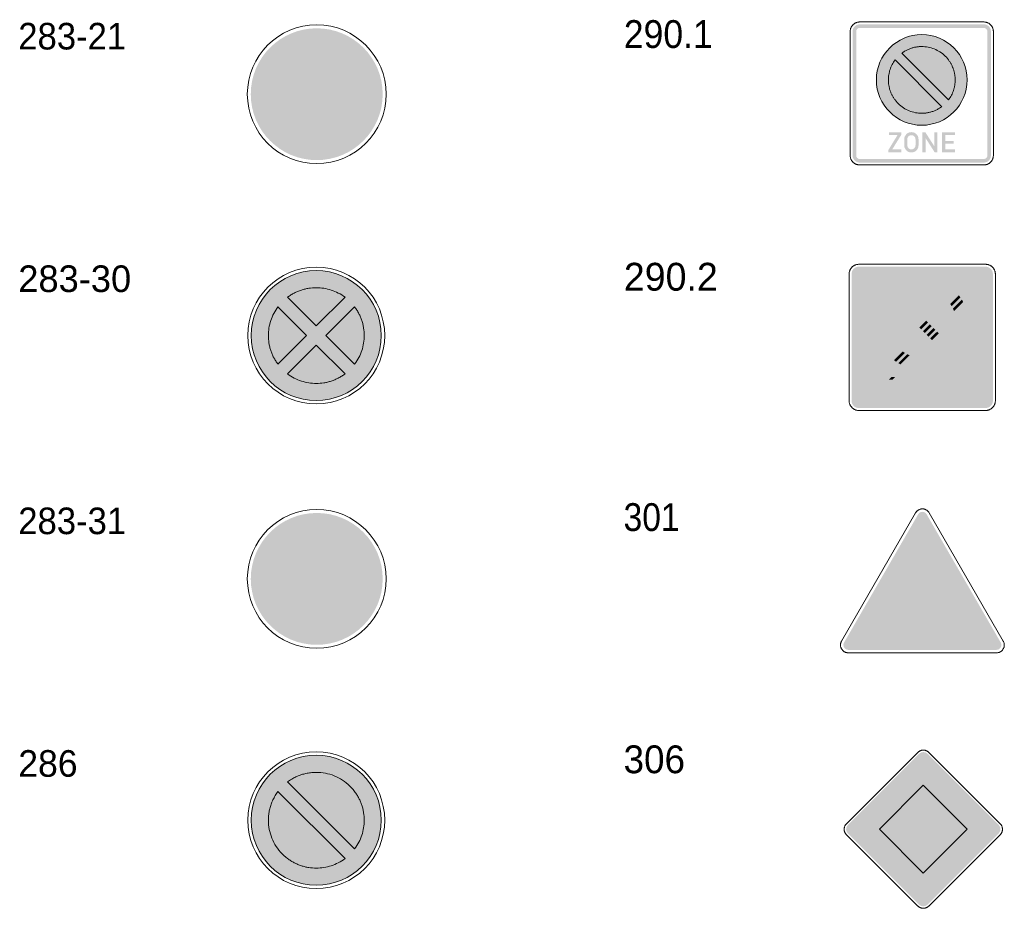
# Model space of a CAD drawing. Header units: millimetres. Extents: x 27 to 616, y -913 to 238.
# Tile 21 of 38: x 457 to 607, y -464 to -329. Entities that reach past the tile are written whole.
import ezdxf
from ezdxf.enums import TextEntityAlignment as Align

# ---------------------------------------------------------------- set-up
doc = ezdxf.new("R2010")
doc.units = ezdxf.units.MM
doc.header["$LTSCALE"] = 5
doc.linetypes.add('AUSGEZOGEN', pattern=[0])
doc.layers.add('Ebene_1', color=7, linetype='Continuous', true_color=0x000000)
doc.layers.add('Layer13', color=5, linetype='Continuous', true_color=0x0000ff)
doc.styles.add('Arial', font='arial.ttf')

msp = doc.modelspace()

# ---------------------------------------------------------------- hatches: boundary and pattern name
at = {"layer": 'Ebene_1', "linetype": 'AUSGEZOGEN', "lineweight": 18, "true_color": 0x000000}
h = msp.add_hatch(color=18, dxfattribs=at)
h.paths.add_polyline_path([(584.55, -350.63), (584.33, -350.6), (584.13, -350.54), (583.94, -350.44), (583.78, -350.31), (583.65, -350.14), (583.55, -349.96), (583.48, -349.75), (583.46, -349.53), (583.46, -330.63), (583.48, -330.41), (583.55, -330.21), (583.65, -330.02), (583.78, -329.86), (583.94, -329.73), (584.13, -329.63), (584.33, -329.57), (584.55, -329.54), (603.45, -329.54), (603.67, -329.57), (603.88, -329.63), (604.06, -329.73), (604.22, -329.86), (604.36, -330.02), (604.46, -330.21), (604.52, -330.41), (604.54, -330.63), (604.54, -349.53), (604.52, -349.75), (604.46, -349.96), (604.36, -350.14), (604.22, -350.31), (604.06, -350.44), (603.88, -350.54), (603.67, -350.6), (603.45, -350.63)], flags=0)
h.paths.add_polyline_path([(584.55, -350.08), (603.45, -350.08), (603.67, -350.04), (603.84, -349.92), (603.96, -349.75), (604, -349.53), (604, -330.63), (603.96, -330.42), (603.84, -330.25), (603.67, -330.13), (603.45, -330.09), (584.55, -330.09), (584.34, -330.13), (584.17, -330.25), (584.05, -330.42), (584.01, -330.63), (584.01, -349.53), (584.05, -349.75), (584.17, -349.92), (584.34, -350.04)], flags=0)
at = {"layer": 'Ebene_1', "linetype": 'AUSGEZOGEN', "lineweight": 18, "true_color": 0xce2729}
for points in [[(511.85, -340.2), (511.8, -341.22), (511.65, -342.22), (511.4, -343.19), (511.06, -344.11), (510.64, -344.99), (510.13, -345.82), (509.56, -346.59), (508.91, -347.3), (508.19, -347.95), (507.42, -348.53), (506.59, -349.04), (505.71, -349.46), (504.79, -349.8), (503.83, -350.04), (502.83, -350.2), (501.8, -350.25), (500.77, -350.2), (499.77, -350.04), (498.81, -349.8), (497.89, -349.46), (497.01, -349.04), (496.18, -348.53), (495.41, -347.95), (494.69, -347.3), (494.04, -346.59), (493.46, -345.82), (492.96, -344.99), (492.54, -344.11), (492.2, -343.19), (491.95, -342.22), (491.8, -341.22), (491.75, -340.2), (491.8, -339.17), (491.95, -338.17), (492.2, -337.21), (492.54, -336.28), (492.96, -335.41), (493.46, -334.58), (494.04, -333.8), (494.69, -333.09), (495.41, -332.44), (496.18, -331.86), (497.01, -331.36), (497.89, -330.94), (498.81, -330.6), (499.77, -330.35), (500.77, -330.2), (501.8, -330.15), (502.83, -330.2), (503.83, -330.35), (504.79, -330.6), (505.71, -330.94), (506.59, -331.36), (507.42, -331.86), (508.19, -332.44), (508.91, -333.09), (509.56, -333.8), (510.13, -334.58), (510.64, -335.41), (511.06, -336.28), (511.4, -337.21), (511.65, -338.17), (511.8, -339.17)], [(600.91, -338.02), (600.87, -338.73), (600.77, -339.41), (600.6, -340.07), (600.37, -340.71), (600.08, -341.31), (599.73, -341.88), (599.33, -342.41), (598.89, -342.9), (598.4, -343.35), (597.86, -343.75), (597.29, -344.09), (596.69, -344.38), (596.06, -344.61), (595.39, -344.79), (594.71, -344.89), (594, -344.93), (593.3, -344.89), (592.61, -344.79), (591.95, -344.61), (591.31, -344.38), (590.71, -344.09), (590.14, -343.75), (589.61, -343.35), (589.12, -342.9), (588.67, -342.41), (588.28, -341.88), (587.93, -341.31), (587.64, -340.71), (587.41, -340.07), (587.24, -339.41), (587.13, -338.73), (587.1, -338.02), (587.13, -337.31), (587.24, -336.63), (587.41, -335.97), (587.64, -335.33), (587.93, -334.73), (588.28, -334.16), (588.67, -333.63), (589.12, -333.14), (589.61, -332.69), (590.14, -332.29), (590.71, -331.95), (591.31, -331.66), (591.95, -331.42), (592.61, -331.25), (593.3, -331.15), (594, -331.11), (594.71, -331.15), (595.39, -331.25), (596.06, -331.42), (596.69, -331.66), (597.29, -331.95), (597.86, -332.29), (598.4, -332.69), (598.89, -333.14), (599.33, -333.63), (599.73, -334.16), (600.08, -334.73), (600.37, -335.33), (600.6, -335.97), (600.77, -336.63), (600.87, -337.31)], [(511.64, -377), (511.59, -378.01), (511.44, -379), (511.2, -379.95), (510.87, -380.86), (510.45, -381.72), (509.95, -382.54), (509.38, -383.3), (508.74, -384.01), (508.04, -384.65), (507.27, -385.22), (506.46, -385.71), (505.59, -386.13), (504.68, -386.46), (503.73, -386.71), (502.75, -386.86), (501.73, -386.91), (500.72, -386.86), (499.74, -386.71), (498.79, -386.46), (497.88, -386.13), (497.01, -385.71), (496.19, -385.22), (495.43, -384.65), (494.73, -384.01), (494.09, -383.3), (493.52, -382.54), (493.02, -381.72), (492.6, -380.86), (492.27, -379.95), (492.02, -379), (491.87, -378.01), (491.82, -377), (491.87, -375.98), (492.02, -375), (492.27, -374.05), (492.6, -373.14), (493.02, -372.27), (493.52, -371.46), (494.09, -370.69), (494.73, -369.99), (495.43, -369.35), (496.19, -368.78), (497.01, -368.28), (497.88, -367.87), (498.79, -367.53), (499.74, -367.29), (500.72, -367.14), (501.73, -367.09), (502.75, -367.14), (503.73, -367.29), (504.68, -367.53), (505.59, -367.87), (506.46, -368.28), (507.27, -368.78), (508.04, -369.35), (508.74, -369.99), (509.38, -370.69), (509.95, -371.46), (510.45, -372.27), (510.87, -373.14), (511.2, -374.05), (511.44, -375), (511.59, -375.98)], [(511.85, -414.1), (511.8, -415.13), (511.65, -416.12), (511.4, -417.09), (511.07, -418.01), (510.64, -418.89), (510.14, -419.72), (509.56, -420.49), (508.91, -421.2), (508.2, -421.85), (507.42, -422.43), (506.59, -422.94), (505.72, -423.36), (504.79, -423.7), (503.83, -423.94), (502.83, -424.1), (501.8, -424.15), (500.78, -424.1), (499.78, -423.94), (498.81, -423.7), (497.89, -423.36), (497.01, -422.94), (496.18, -422.43), (495.41, -421.85), (494.7, -421.2), (494.05, -420.49), (493.47, -419.72), (492.97, -418.89), (492.54, -418.01), (492.2, -417.09), (491.96, -416.12), (491.8, -415.13), (491.75, -414.1), (491.8, -413.07), (491.96, -412.07), (492.2, -411.11), (492.54, -410.19), (492.97, -409.31), (493.47, -408.48), (494.05, -407.7), (494.7, -406.99), (495.41, -406.34), (496.18, -405.76), (497.01, -405.26), (497.89, -404.84), (498.81, -404.5), (499.78, -404.25), (500.78, -404.1), (501.8, -404.05), (502.83, -404.1), (503.83, -404.25), (504.79, -404.5), (505.72, -404.84), (506.59, -405.26), (507.42, -405.76), (508.2, -406.34), (508.91, -406.99), (509.56, -407.7), (510.14, -408.48), (510.64, -409.31), (511.07, -410.19), (511.4, -411.11), (511.65, -412.07), (511.8, -413.07)], [(582.8, -424.92), (582.51, -424.86), (582.28, -424.7), (582.12, -424.46), (582.06, -424.18), (582.09, -423.98), (582.16, -423.81), (593.46, -404.24), (593.65, -404.02), (593.91, -403.89), (594.19, -403.87), (594.47, -403.97), (594.62, -404.09), (594.74, -404.24), (606.04, -423.81), (606.13, -424.08), (606.11, -424.37), (605.99, -424.62), (605.77, -424.82), (605.59, -424.89), (605.4, -424.92)], [(511.64, -450.9), (511.59, -451.91), (511.44, -452.9), (511.2, -453.85), (510.87, -454.76), (510.45, -455.62), (509.95, -456.44), (509.38, -457.2), (508.74, -457.91), (508.04, -458.55), (507.27, -459.12), (506.46, -459.61), (505.59, -460.03), (504.68, -460.36), (503.73, -460.61), (502.75, -460.76), (501.73, -460.81), (500.72, -460.76), (499.74, -460.61), (498.79, -460.36), (497.88, -460.03), (497.01, -459.61), (496.19, -459.12), (495.43, -458.55), (494.73, -457.91), (494.09, -457.2), (493.52, -456.44), (493.02, -455.62), (492.6, -454.76), (492.27, -453.85), (492.02, -452.9), (491.87, -451.91), (491.82, -450.9), (491.87, -449.89), (492.02, -448.9), (492.27, -447.95), (492.6, -447.04), (493.02, -446.17), (493.52, -445.36), (494.09, -444.59), (494.73, -443.89), (495.43, -443.25), (496.19, -442.68), (497.01, -442.18), (497.88, -441.77), (498.79, -441.43), (499.74, -441.19), (500.72, -441.04), (501.73, -440.99), (502.75, -441.04), (503.73, -441.19), (504.68, -441.43), (505.59, -441.77), (506.46, -442.18), (507.27, -442.68), (508.04, -443.25), (508.74, -443.89), (509.38, -444.59), (509.95, -445.36), (510.45, -446.17), (510.87, -447.04), (511.2, -447.95), (511.44, -448.9), (511.59, -449.89)]]:
    msp.add_hatch(color=242, dxfattribs=at).paths.add_polyline_path(points, flags=0)
at = {"layer": 'Ebene_1', "linetype": 'AUSGEZOGEN', "lineweight": 18, "true_color": 0xfffffe}
for points in [[(504.58, -334.91), (502.99, -333.32), (502.11, -333.32), (503.34, -334.55), (499.02, -334.55), (499.02, -335.26), (503.34, -335.26), (502.11, -336.49), (502.99, -336.49)], [(583.86, -386.66), (603.46, -367.06), (603.73, -367.06), (603.96, -367.11), (583.91, -387.16), (583.86, -386.93)], [(583.86, -386.11), (583.86, -385.56), (602.36, -367.06), (602.91, -367.06)], [(583.86, -385.01), (583.86, -367.62), (583.9, -367.4), (584.02, -367.22), (584.2, -367.1), (584.42, -367.06), (601.81, -367.06)], [(584.69, -387.49), (584.42, -387.49), (584.19, -387.44), (604.24, -367.39), (604.29, -367.62), (604.29, -367.89)], [(585.79, -387.49), (585.24, -387.49), (604.29, -368.44), (604.29, -368.99)], [(498.99, -371.78), (500.56, -370.22), (501.43, -370.22), (500.21, -371.43), (504.47, -371.43), (504.47, -372.13), (500.21, -372.13), (501.43, -373.35), (500.56, -373.35)], [(586.34, -387.49), (604.29, -369.54), (604.29, -386.93), (604.25, -387.15), (604.13, -387.33), (603.95, -387.44), (603.73, -387.49)], [(504.47, -382.21), (502.91, -383.78), (502.04, -383.78), (503.26, -382.56), (498.99, -382.56), (498.99, -381.87), (503.26, -381.87), (502.04, -380.65), (502.91, -380.65)], [(504.58, -408.81), (502.99, -407.22), (502.11, -407.22), (503.35, -408.45), (499.02, -408.45), (499.02, -409.16), (503.35, -409.16), (502.11, -410.39), (502.99, -410.39)], [(585.37, -422.69), (594.1, -407.58), (602.83, -422.69)], [(499.03, -419.39), (500.61, -420.97), (501.49, -420.97), (500.26, -419.74), (504.58, -419.74), (504.58, -419.03), (500.26, -419.03), (501.49, -417.8), (500.61, -417.8)], [(594.55, -463.46), (594.41, -463.56), (594.24, -463.59), (594.07, -463.56), (593.93, -463.46), (583.05, -452.58), (582.95, -452.44), (582.92, -452.27), (582.95, -452.1), (583.05, -451.96), (593.93, -441.08), (594.07, -440.98), (594.24, -440.95), (594.41, -440.98), (594.55, -441.08), (605.43, -451.96), (605.53, -452.1), (605.56, -452.27), (605.53, -452.44), (605.43, -452.58)]]:
    msp.add_hatch(color=7, dxfattribs=at).paths.add_polyline_path(points, flags=0)
at = {"layer": 'Ebene_1', "linetype": 'AUSGEZOGEN', "lineweight": 18, "true_color": 0x000000}
for points in [[(588.93, -349.06), (588.93, -348.68), (590.32, -346.41), (588.99, -346.41), (588.99, -346), (590.9, -346), (590.9, -346.36), (589.5, -348.62), (590.9, -348.62), (590.9, -349.06)], [(594.11, -349.06), (594.11, -346), (594.55, -346), (595.94, -348.18), (595.94, -346), (596.4, -346), (596.4, -349.06), (595.97, -349.06), (594.58, -346.88), (594.58, -349.06)], [(597.11, -349.06), (597.11, -346), (599.07, -346), (599.07, -346.44), (597.57, -346.44), (597.57, -347.31), (598.86, -347.31), (598.86, -347.72), (597.57, -347.72), (597.57, -348.62), (599.07, -348.62), (599.07, -349.06)], [(584.42, -388.05), (584.19, -388.02), (583.98, -387.96), (583.79, -387.86), (583.63, -387.72), (583.49, -387.55), (583.39, -387.37), (583.33, -387.16), (583.3, -386.93), (583.3, -367.62), (583.33, -367.39), (583.39, -367.18), (583.49, -366.99), (583.63, -366.83), (583.79, -366.69), (583.98, -366.59), (584.19, -366.52), (584.42, -366.5), (603.73, -366.5), (603.96, -366.52), (604.17, -366.59), (604.35, -366.69), (604.52, -366.83), (604.66, -366.99), (604.76, -367.18), (604.82, -367.39), (604.85, -367.62), (604.85, -386.93), (604.82, -387.16), (604.76, -387.37), (604.66, -387.55), (604.52, -387.72), (604.35, -387.86), (604.17, -387.96), (603.96, -388.02), (603.73, -388.05)], [(594.1, -419.65), (592.1, -421.65), (592.1, -417.65), (590.02, -417.65), (590.02, -416.46), (592.1, -416.46), (592.1, -414.16), (594.1, -412.16), (596.1, -414.16), (596.1, -416.46), (598.18, -416.46), (598.18, -417.65), (596.1, -417.65), (596.1, -421.65)], [(594.87, -463.77), (594.57, -463.97), (594.24, -464.03), (593.91, -463.97), (593.61, -463.77), (582.73, -452.9), (582.54, -452.6), (582.47, -452.27), (582.54, -451.93), (582.73, -451.64), (593.61, -440.76), (593.91, -440.57), (594.24, -440.5), (594.57, -440.57), (594.87, -440.76), (605.74, -451.64), (605.94, -451.93), (606, -452.27), (605.94, -452.6), (605.74, -452.9)]]:
    msp.add_hatch(color=18, dxfattribs=at).paths.add_polyline_path(points, flags=0)
h = msp.add_hatch(color=18, dxfattribs=at)
h.paths.add_polyline_path([(591.33, -347.99), (591.33, -347.07), (591.35, -346.85), (591.42, -346.64), (591.52, -346.46), (591.65, -346.3), (591.81, -346.16), (592, -346.06), (592.2, -346), (592.42, -345.98), (592.64, -346), (592.85, -346.06), (593.03, -346.16), (593.19, -346.3), (593.33, -346.46), (593.43, -346.64), (593.49, -346.85), (593.51, -347.07), (593.51, -347.99), (593.49, -348.21), (593.43, -348.42), (593.33, -348.6), (593.19, -348.76), (593.03, -348.9), (592.85, -349), (592.64, -349.06), (592.42, -349.08), (592.2, -349.06), (592, -349), (591.81, -348.9), (591.65, -348.76), (591.52, -348.6), (591.42, -348.42), (591.35, -348.21)], flags=0)
h.paths.add_polyline_path([(591.8, -347.99), (591.84, -348.24), (591.98, -348.44), (592.18, -348.57), (592.42, -348.62), (592.67, -348.57), (592.87, -348.44), (593, -348.24), (593.05, -347.99), (593.05, -347.07), (593, -346.82), (592.87, -346.62), (592.67, -346.49), (592.42, -346.44), (592.18, -346.49), (591.98, -346.62), (591.84, -346.82), (591.8, -347.07)], flags=0)
at = {"layer": 'Ebene_1', "linetype": 'AUSGEZOGEN', "lineweight": 18, "true_color": 0x9e9e9e}
for points in [[(598.88, -369.99), (597.56, -371.3), (597.19, -371), (596.79, -370.73), (596.38, -370.5), (595.94, -370.31), (595.49, -370.16), (595.03, -370.05), (594.07, -369.96), (593.24, -370.03), (592.43, -370.23), (591.67, -370.55), (590.96, -371), (594.42, -374.45), (593.36, -375.5), (589.91, -372.05), (589.46, -372.76), (589.14, -373.52), (588.94, -374.33), (588.87, -375.16), (588.96, -376.12), (589.07, -376.58), (589.22, -377.03), (589.41, -377.47), (589.64, -377.88), (589.91, -378.28), (590.22, -378.65), (588.9, -379.96), (588.47, -379.46), (588.1, -378.91), (587.77, -378.34), (587.51, -377.74), (587.29, -377.12), (587.14, -376.48), (587.05, -375.83), (587.02, -375.16), (587.05, -374.44), (587.16, -373.74), (587.33, -373.06), (587.57, -372.42), (587.87, -371.8), (588.22, -371.22), (588.63, -370.67), (589.08, -370.17), (589.59, -369.72), (590.13, -369.31), (590.71, -368.96), (591.33, -368.66), (591.98, -368.42), (592.65, -368.25), (593.35, -368.14), (594.07, -368.11), (594.74, -368.14), (595.39, -368.23), (596.03, -368.38), (596.65, -368.59), (597.25, -368.86), (597.83, -369.18), (598.37, -369.56)], [(599.42, -370.55), (598.1, -371.87), (597.84, -371.58), (599.15, -370.26), (599.42, -370.55), (589.46, -380.51), (589.17, -380.24), (590.49, -378.93), (590.78, -379.19), (589.46, -380.51)], [(599.9, -371.18), (598.55, -372.52), (598.34, -372.18), (599.66, -370.86)], [(600.31, -371.86), (598.91, -373.26), (598.75, -372.88), (600.11, -371.51)], [(600.8, -373.03), (601.05, -374.08), (601.13, -375.16), (601.1, -375.88), (600.99, -376.59), (600.81, -377.26), (600.58, -377.91), (600.28, -378.53), (599.93, -379.11), (599.52, -379.65), (599.06, -380.15), (598.56, -380.61), (598.02, -381.02), (597.44, -381.37), (596.82, -381.67), (596.17, -381.9), (595.5, -382.08), (594.8, -382.18), (594.07, -382.22), (592.99, -382.14), (591.94, -381.89), (593.5, -380.33), (594.07, -380.36), (594.91, -380.3), (595.72, -380.1), (596.48, -379.77), (597.19, -379.33), (595.85, -377.98), (596.9, -376.93), (598.24, -378.28), (598.68, -377.57), (599.01, -376.8), (599.21, -376), (599.27, -375.16), (599.24, -374.59)], [(600.66, -372.62), (599.17, -374.11), (599.06, -373.67), (600.49, -372.23)], [(593.64, -375.78), (594.69, -374.73), (594.97, -375), (593.91, -376.05)], [(594.19, -376.33), (595.24, -375.28), (595.52, -375.55), (594.47, -376.61)], [(595.02, -377.16), (594.74, -376.88), (595.79, -375.83), (596.07, -376.11)], [(595.57, -377.71), (595.29, -377.43), (596.35, -376.38), (596.62, -376.66)], [(590.09, -380.99), (589.77, -380.75), (591.1, -379.43), (591.43, -379.64)], [(590.77, -381.4), (590.42, -381.2), (591.79, -379.83), (592.17, -380)], [(591.53, -381.75), (591.14, -381.58), (592.58, -380.14), (593.02, -380.26)], [(588.89, -386.44), (588.89, -386.05), (590.31, -383.74), (590.09, -383.74), (590.51, -383.32), (590.9, -383.32), (590.9, -383.68), (589.48, -386), (590.9, -386), (590.9, -386.44)], [(589.54, -383.74), (588.99, -383.74), (589.41, -383.32), (589.96, -383.32)], [(594.19, -386.44), (594.19, -383.32), (594.63, -383.32), (596.05, -385.55), (596.05, -383.32), (596.53, -383.32), (596.53, -386.44), (596.08, -386.44), (594.66, -384.21), (594.66, -386.44), (594.19, -386.44), (597.25, -386.44), (597.25, -383.32), (599.26, -383.32), (599.26, -383.77), (597.72, -383.77), (597.72, -384.66), (599.03, -384.66), (599.03, -385.08), (597.72, -385.08), (597.72, -386), (599.26, -386), (599.26, -386.44), (597.25, -386.44)]]:
    msp.add_hatch(color=253, dxfattribs=at).paths.add_polyline_path(points, flags=0)
h = msp.add_hatch(color=253, dxfattribs=at)
h.paths.add_polyline_path([(591.34, -385.36), (591.34, -384.41), (591.37, -384.18), (591.43, -383.98), (591.53, -383.79), (591.67, -383.62), (591.84, -383.49), (592.02, -383.38), (592.23, -383.32), (592.46, -383.29), (592.68, -383.32), (592.89, -383.38), (593.08, -383.49), (593.25, -383.62), (593.38, -383.79), (593.49, -383.98), (593.55, -384.18), (593.57, -384.41), (593.57, -385.36), (593.55, -385.58), (593.49, -385.79), (593.38, -385.98), (593.25, -386.14), (593.08, -386.28), (592.89, -386.38), (592.68, -386.45), (592.46, -386.47), (592.23, -386.45), (592.02, -386.38), (591.84, -386.28), (591.67, -386.14), (591.53, -385.98), (591.43, -385.79), (591.37, -385.58)], flags=0)
h.paths.add_polyline_path([(591.82, -385.36), (591.87, -385.61), (592.01, -385.81), (592.21, -385.95), (592.46, -386), (592.71, -385.95), (592.91, -385.81), (593.05, -385.61), (593.1, -385.36), (593.1, -384.41), (593.05, -384.16), (592.91, -383.96), (592.71, -383.82), (592.46, -383.77), (592.21, -383.82), (592.01, -383.96), (591.87, -384.16), (591.82, -384.41)], flags=0)
at = {"layer": 'Ebene_1', "linetype": 'AUSGEZOGEN', "lineweight": 18, "true_color": 0xffd500}
msp.add_hatch(color=40, dxfattribs=at).paths.add_polyline_path([(594.24, -458.96), (587.55, -452.27), (594.24, -445.57), (600.93, -452.27)], flags=0)
at = {"layer": 'Layer13', "linetype": 'AUSGEZOGEN', "lineweight": 18, "true_color": 0x0000ff}
for points in [[(501.8, -338.7), (497.36, -334.26), (497.86, -333.93), (498.37, -333.63), (498.91, -333.38), (499.46, -333.17), (500.03, -333), (500.61, -332.89), (501.2, -332.81), (501.8, -332.79), (502.4, -332.81), (502.99, -332.89), (503.57, -333), (504.14, -333.17), (504.69, -333.38), (505.23, -333.63), (505.74, -333.93), (506.23, -334.26)], [(590.96, -333.94), (591.39, -333.65), (591.84, -333.41), (592.3, -333.22), (592.78, -333.08), (593.75, -332.94), (594.73, -332.98), (595.21, -333.08), (595.68, -333.21), (596.13, -333.4), (596.57, -333.63), (596.99, -333.9), (597.38, -334.21), (597.75, -334.57), (598.08, -334.97), (598.52, -335.68), (598.84, -336.43), (599.03, -337.22), (599.09, -338.02), (599.03, -338.82), (598.84, -339.6), (598.52, -340.36), (598.08, -341.07)], [(500.3, -340.2), (495.87, -344.63), (495.53, -344.14), (495.23, -343.62), (494.98, -343.09), (494.77, -342.53), (494.61, -341.97), (494.49, -341.38), (494.42, -340.79), (494.39, -340.2), (494.42, -339.6), (494.49, -339.01), (494.61, -338.43), (494.77, -337.86), (494.98, -337.31), (495.23, -336.77), (495.53, -336.25), (495.87, -335.76)], [(503.3, -340.2), (507.73, -335.76), (508.07, -336.25), (508.37, -336.77), (508.62, -337.31), (508.83, -337.86), (508.99, -338.43), (509.11, -339.01), (509.18, -339.6), (509.21, -340.2), (509.18, -340.79), (509.11, -341.38), (508.99, -341.97), (508.83, -342.53), (508.62, -343.09), (508.37, -343.62), (508.07, -344.14), (507.73, -344.63)], [(589.93, -334.97), (597.05, -342.1), (596.62, -342.39), (596.17, -342.63), (595.7, -342.82), (595.22, -342.96), (594.25, -343.1), (593.28, -343.06), (592.8, -342.96), (592.33, -342.82), (591.87, -342.64), (591.43, -342.41), (591.02, -342.14), (590.62, -341.83), (590.26, -341.47), (589.93, -341.07), (589.48, -340.36), (589.17, -339.61), (588.98, -338.82), (588.91, -338.02), (588.98, -337.22), (589.17, -336.43), (589.48, -335.68)], [(501.8, -341.69), (506.23, -346.13), (505.74, -346.47), (505.23, -346.76), (504.69, -347.02), (504.14, -347.22), (503.57, -347.39), (502.99, -347.51), (502.4, -347.58), (501.8, -347.6), (501.2, -347.58), (500.61, -347.51), (500.03, -347.39), (499.46, -347.22), (498.91, -347.02), (498.37, -346.76), (497.86, -346.47), (497.36, -346.13)], [(501.73, -375.52), (497.36, -371.15), (497.86, -370.81), (498.37, -370.51), (498.91, -370.26), (499.46, -370.06), (500.02, -369.9), (500.58, -369.79), (501.73, -369.7), (502.88, -369.79), (503.45, -369.9), (504.01, -370.06), (504.56, -370.26), (505.09, -370.51), (505.61, -370.81), (506.11, -371.15)], [(500.26, -377), (495.89, -381.37), (495.54, -380.87), (495.25, -380.36), (495, -379.82), (494.79, -379.28), (494.64, -378.72), (494.52, -378.15), (494.43, -377), (494.52, -375.85), (494.64, -375.28), (494.79, -374.72), (495, -374.17), (495.25, -373.64), (495.54, -373.12), (495.89, -372.63)], [(503.21, -377), (507.58, -372.63), (507.92, -373.12), (508.22, -373.64), (508.47, -374.17), (508.67, -374.72), (508.83, -375.28), (508.95, -375.85), (509.04, -377), (508.95, -378.15), (508.83, -378.72), (508.67, -379.28), (508.47, -379.82), (508.22, -380.36), (507.92, -380.87), (507.58, -381.37)], [(501.73, -378.47), (506.11, -382.85), (505.61, -383.19), (505.09, -383.48), (504.56, -383.73), (504.01, -383.94), (503.45, -384.1), (502.88, -384.21), (501.73, -384.3), (500.58, -384.21), (500.02, -384.1), (499.46, -383.94), (498.91, -383.73), (498.37, -383.48), (497.86, -383.19), (497.36, -382.85)], [(501.8, -412.6), (497.37, -408.17), (497.86, -407.83), (498.38, -407.53), (498.91, -407.28), (499.47, -407.07), (500.04, -406.91), (500.62, -406.79), (501.21, -406.72), (501.8, -406.69), (502.4, -406.72), (502.99, -406.79), (503.57, -406.91), (504.14, -407.07), (504.69, -407.28), (505.23, -407.53), (505.75, -407.83), (506.24, -408.17)], [(500.31, -414.1), (495.87, -418.53), (495.53, -418.04), (495.24, -417.52), (494.98, -416.99), (494.78, -416.43), (494.61, -415.87), (494.49, -415.28), (494.42, -414.69), (494.4, -414.1), (494.42, -413.5), (494.49, -412.91), (494.61, -412.33), (494.78, -411.76), (494.98, -411.21), (495.24, -410.67), (495.53, -410.15), (495.87, -409.66)], [(503.3, -414.1), (507.73, -409.66), (508.07, -410.15), (508.37, -410.67), (508.62, -411.21), (508.83, -411.76), (509, -412.33), (509.11, -412.91), (509.19, -413.5), (509.21, -414.1), (509.19, -414.69), (509.11, -415.28), (509, -415.87), (508.83, -416.43), (508.62, -416.99), (508.37, -417.52), (508.07, -418.04), (507.73, -418.53)], [(501.8, -415.59), (506.24, -420.03), (505.75, -420.37), (505.23, -420.66), (504.69, -420.92), (504.14, -421.13), (503.57, -421.29), (502.99, -421.41), (502.4, -421.48), (501.8, -421.5), (501.21, -421.48), (500.62, -421.41), (500.04, -421.29), (499.47, -421.13), (498.91, -420.92), (498.38, -420.66), (497.86, -420.37), (497.37, -420.03)], [(497.36, -445.05), (497.98, -444.63), (498.63, -444.29), (499.3, -444.01), (499.98, -443.81), (500.68, -443.67), (501.38, -443.6), (502.08, -443.6), (502.78, -443.67), (503.46, -443.8), (504.14, -444), (504.79, -444.27), (505.42, -444.59), (506.02, -444.98), (506.58, -445.44), (507.1, -445.95), (507.58, -446.53), (507.92, -447.02), (508.22, -447.54), (508.47, -448.07), (508.67, -448.62), (508.83, -449.18), (508.95, -449.75), (509.04, -450.9), (508.95, -452.05), (508.83, -452.62), (508.67, -453.18), (508.47, -453.72), (508.22, -454.26), (507.92, -454.77), (507.58, -455.27)], [(495.89, -446.53), (495.47, -447.15), (495.12, -447.79), (494.85, -448.46), (494.64, -449.15), (494.51, -449.84), (494.44, -450.54), (494.44, -451.24), (494.51, -451.94), (494.64, -452.63), (494.84, -453.3), (495.1, -453.96), (495.43, -454.59), (495.82, -455.18), (496.27, -455.75), (496.79, -456.27), (497.36, -456.75), (497.86, -457.09), (498.37, -457.38), (498.91, -457.63), (499.46, -457.84), (500.02, -458), (500.58, -458.11), (501.73, -458.2), (502.88, -458.11), (503.45, -458), (504.01, -457.84), (504.56, -457.63), (505.09, -457.38), (505.61, -457.09), (506.11, -456.75)]]:
    msp.add_hatch(color=5, dxfattribs=at).paths.add_polyline_path(points, flags=0)

# ---------------------------------------------------------------- linework, layer by layer
at = {"layer": 'Ebene_1', "color": 18, "linetype": 'AUSGEZOGEN', "lineweight": 18, "true_color": 0x000000}
for p, q in [((584.55, -329.18), (603.45, -329.18)), ((583.1, -349.54), (583.1, -330.63)), ((604.91, -330.63), (604.91, -349.54)), ((603.45, -350.99), (584.55, -350.99)), ((582.93, -386.93), (582.93, -367.62)), ((584.42, -366.13), (603.73, -366.13)), ((605.22, -367.62), (605.22, -386.93)), ((603.73, -388.42), (584.42, -388.42)), ((581.77, -423.58), (593.07, -404.02)), ((595.13, -404.02), (606.42, -423.58)), ((605.4, -425.36), (582.8, -425.36)), ((582.53, -451.43), (593.4, -440.55)), ((595.08, -440.55), (605.95, -451.43)), ((593.4, -463.98), (582.53, -453.1)), ((605.95, -453.1), (595.08, -463.98))]:
    msp.add_line(p, q, dxfattribs=at)
for points in [[(583.1, -330.63), (583.1, -330.56), (583.11, -330.49), (583.11, -330.41), (583.13, -330.34), (583.14, -330.27), (583.16, -330.2), (583.19, -330.13), (583.21, -330.07), (583.24, -330), (583.27, -329.94), (583.31, -329.88), (583.35, -329.82), (583.39, -329.76), (583.43, -329.71), (583.48, -329.66), (583.52, -329.61), (583.57, -329.56), (583.63, -329.51), (583.68, -329.47), (583.74, -329.43), (583.8, -329.39), (583.86, -329.36), (583.92, -329.32), (583.99, -329.3), (584.05, -329.27), (584.12, -329.25), (584.19, -329.23), (584.26, -329.21), (584.33, -329.2), (584.4, -329.19), (584.48, -329.18), (584.55, -329.18)], [(603.45, -329.18), (603.53, -329.18), (603.6, -329.19), (603.67, -329.2), (603.75, -329.21), (603.82, -329.23), (603.89, -329.25), (603.95, -329.27), (604.02, -329.3), (604.08, -329.32), (604.15, -329.36), (604.21, -329.39), (604.27, -329.43), (604.32, -329.47), (604.38, -329.51), (604.43, -329.56), (604.48, -329.61), (604.53, -329.66), (604.58, -329.71), (604.62, -329.76), (604.66, -329.82), (604.7, -329.88), (604.73, -329.94), (604.76, -330), (604.79, -330.07), (604.82, -330.13), (604.84, -330.2), (604.86, -330.27), (604.88, -330.34), (604.89, -330.41), (604.9, -330.49), (604.91, -330.56), (604.91, -330.63)], [(584.55, -350.99), (584.48, -350.99), (584.4, -350.98), (584.33, -350.97), (584.26, -350.96), (584.19, -350.94), (584.12, -350.92), (584.05, -350.9), (583.99, -350.88), (583.92, -350.85), (583.86, -350.81), (583.8, -350.78), (583.74, -350.74), (583.68, -350.7), (583.63, -350.66), (583.57, -350.61), (583.52, -350.56), (583.48, -350.51), (583.43, -350.46), (583.39, -350.41), (583.35, -350.35), (583.31, -350.29), (583.27, -350.23), (583.24, -350.17), (583.21, -350.1), (583.19, -350.04), (583.16, -349.97), (583.14, -349.9), (583.13, -349.83), (583.11, -349.76), (583.11, -349.68), (583.1, -349.61), (583.1, -349.54)], [(604.91, -349.54), (604.91, -349.61), (604.9, -349.68), (604.89, -349.76), (604.88, -349.83), (604.86, -349.9), (604.84, -349.97), (604.82, -350.04), (604.79, -350.1), (604.76, -350.17), (604.73, -350.23), (604.7, -350.29), (604.66, -350.35), (604.62, -350.41), (604.58, -350.46), (604.53, -350.51), (604.48, -350.56), (604.43, -350.61), (604.38, -350.66), (604.32, -350.7), (604.27, -350.74), (604.21, -350.78), (604.15, -350.81), (604.08, -350.85), (604.02, -350.88), (603.95, -350.9), (603.89, -350.92), (603.82, -350.94), (603.75, -350.96), (603.67, -350.97), (603.6, -350.98), (603.53, -350.99), (603.45, -350.99)], [(582.93, -367.62), (582.93, -367.54), (582.94, -367.47), (582.95, -367.39), (582.96, -367.32), (582.98, -367.25), (583, -367.18), (583.02, -367.11), (583.05, -367.04), (583.08, -366.97), (583.11, -366.91), (583.15, -366.85), (583.18, -366.79), (583.23, -366.73), (583.27, -366.67), (583.32, -366.62), (583.37, -366.57), (583.42, -366.52), (583.47, -366.47), (583.53, -366.43), (583.59, -366.38), (583.65, -366.35), (583.71, -366.31), (583.77, -366.28), (583.84, -366.25), (583.91, -366.22), (583.97, -366.2), (584.05, -366.18), (584.12, -366.16), (584.19, -366.15), (584.26, -366.14), (584.34, -366.13), (584.42, -366.13)], [(603.73, -366.13), (603.81, -366.13), (603.88, -366.14), (603.96, -366.15), (604.03, -366.16), (604.1, -366.18), (604.17, -366.2), (604.24, -366.22), (604.31, -366.25), (604.38, -366.28), (604.44, -366.31), (604.5, -366.35), (604.56, -366.38), (604.62, -366.43), (604.68, -366.47), (604.73, -366.52), (604.78, -366.57), (604.83, -366.62), (604.88, -366.67), (604.92, -366.73), (604.96, -366.79), (605, -366.85), (605.04, -366.91), (605.07, -366.97), (605.1, -367.04), (605.13, -367.11), (605.15, -367.18), (605.17, -367.25), (605.19, -367.32), (605.2, -367.39), (605.21, -367.47), (605.22, -367.54), (605.22, -367.62)], [(584.42, -388.42), (584.34, -388.42), (584.26, -388.41), (584.19, -388.4), (584.12, -388.39), (584.05, -388.37), (583.97, -388.35), (583.91, -388.33), (583.84, -388.3), (583.77, -388.27), (583.71, -388.24), (583.65, -388.2), (583.59, -388.16), (583.53, -388.12), (583.47, -388.08), (583.42, -388.03), (583.37, -387.98), (583.32, -387.93), (583.27, -387.88), (583.23, -387.82), (583.18, -387.76), (583.15, -387.7), (583.11, -387.64), (583.08, -387.58), (583.05, -387.51), (583.02, -387.44), (583, -387.37), (582.98, -387.3), (582.96, -387.23), (582.95, -387.16), (582.94, -387.08), (582.93, -387.01), (582.93, -386.93)], [(605.22, -386.93), (605.22, -387.01), (605.21, -387.08), (605.2, -387.16), (605.19, -387.23), (605.17, -387.3), (605.15, -387.37), (605.13, -387.44), (605.1, -387.51), (605.07, -387.58), (605.04, -387.64), (605, -387.7), (604.96, -387.76), (604.92, -387.82), (604.88, -387.88), (604.83, -387.93), (604.78, -387.98), (604.73, -388.03), (604.68, -388.08), (604.62, -388.12), (604.56, -388.16), (604.5, -388.2), (604.44, -388.24), (604.38, -388.27), (604.31, -388.3), (604.24, -388.33), (604.17, -388.35), (604.1, -388.37), (604.03, -388.39), (603.96, -388.4), (603.88, -388.41), (603.81, -388.42), (603.73, -388.42)], [(593.07, -404.02), (593.1, -403.97), (593.14, -403.92), (593.17, -403.87), (593.21, -403.82), (593.25, -403.78), (593.29, -403.74), (593.34, -403.7), (593.38, -403.67), (593.43, -403.63), (593.48, -403.6), (593.53, -403.57), (593.58, -403.55), (593.63, -403.52), (593.68, -403.5), (593.74, -403.48), (593.79, -403.47), (593.85, -403.45), (593.9, -403.44), (593.96, -403.43), (594.02, -403.43), (594.08, -403.43), (594.13, -403.43), (594.19, -403.43), (594.25, -403.43), (594.31, -403.44), (594.36, -403.45), (594.42, -403.47), (594.47, -403.48), (594.53, -403.5), (594.58, -403.53), (594.64, -403.55), (594.69, -403.58)], [(594.69, -403.58), (594.76, -403.62), (594.82, -403.67), (594.88, -403.72), (594.94, -403.77), (594.99, -403.83), (595.04, -403.89), (595.09, -403.95), (595.13, -404.02)], [(582.8, -425.36), (582.72, -425.36), (582.64, -425.35), (582.56, -425.34), (582.48, -425.32), (582.4, -425.3), (582.33, -425.27), (582.26, -425.23), (582.19, -425.2), (582.13, -425.15), (582.07, -425.11), (582.01, -425.06), (581.96, -425.01), (581.91, -424.95), (581.86, -424.89), (581.82, -424.83), (581.78, -424.77), (581.74, -424.7), (581.71, -424.63), (581.68, -424.56), (581.66, -424.49), (581.64, -424.42), (581.63, -424.35), (581.62, -424.27), (581.61, -424.19), (581.62, -424.12), (581.62, -424.04), (581.63, -423.96), (581.65, -423.89), (581.67, -423.81), (581.7, -423.73), (581.73, -423.66), (581.77, -423.58)], [(606.42, -423.58), (606.46, -423.66), (606.5, -423.73), (606.52, -423.81), (606.55, -423.89), (606.56, -423.96), (606.57, -424.04), (606.58, -424.12), (606.58, -424.19), (606.58, -424.27), (606.57, -424.34), (606.55, -424.42), (606.54, -424.49), (606.51, -424.56), (606.49, -424.63), (606.46, -424.7), (606.42, -424.77), (606.38, -424.83), (606.34, -424.89), (606.29, -424.95), (606.24, -425.01), (606.19, -425.06), (606.13, -425.11), (606.07, -425.15), (606, -425.2), (605.94, -425.23), (605.87, -425.27), (605.79, -425.3), (605.72, -425.32), (605.64, -425.34), (605.56, -425.35), (605.48, -425.36), (605.4, -425.36)], [(593.4, -440.55), (593.45, -440.51), (593.49, -440.47), (593.54, -440.44), (593.59, -440.4), (593.64, -440.37), (593.69, -440.34), (593.74, -440.32), (593.79, -440.3), (593.85, -440.27), (593.9, -440.26), (593.96, -440.24), (594.01, -440.23), (594.07, -440.22), (594.13, -440.21), (594.18, -440.21), (594.24, -440.21), (594.3, -440.21), (594.35, -440.21), (594.41, -440.22), (594.47, -440.23), (594.52, -440.24), (594.58, -440.26), (594.63, -440.27), (594.68, -440.3), (594.74, -440.32), (594.79, -440.34), (594.84, -440.37), (594.89, -440.4), (594.94, -440.44), (594.99, -440.47), (595.03, -440.51), (595.08, -440.55)], [(582.53, -453.1), (582.48, -453.06), (582.44, -453.02), (582.41, -452.97), (582.37, -452.92), (582.34, -452.87), (582.31, -452.82), (582.29, -452.77), (582.27, -452.71), (582.25, -452.66), (582.23, -452.61), (582.21, -452.55), (582.2, -452.49), (582.19, -452.44), (582.18, -452.38), (582.18, -452.33), (582.18, -452.27), (582.18, -452.21), (582.18, -452.16), (582.19, -452.1), (582.2, -452.04), (582.21, -451.99), (582.23, -451.93), (582.25, -451.88), (582.27, -451.82), (582.29, -451.77), (582.31, -451.72), (582.34, -451.67), (582.37, -451.62), (582.41, -451.57), (582.44, -451.52), (582.48, -451.48), (582.53, -451.43)], [(605.95, -451.43), (606, -451.48), (606.03, -451.52), (606.07, -451.57), (606.1, -451.62), (606.14, -451.67), (606.16, -451.72), (606.19, -451.77), (606.21, -451.82), (606.23, -451.88), (606.25, -451.93), (606.27, -451.99), (606.28, -452.04), (606.29, -452.1), (606.29, -452.16), (606.3, -452.21), (606.3, -452.27), (606.3, -452.33), (606.29, -452.38), (606.29, -452.44), (606.28, -452.49), (606.27, -452.55), (606.25, -452.61), (606.23, -452.66), (606.21, -452.71), (606.19, -452.77), (606.16, -452.82), (606.14, -452.87), (606.1, -452.92), (606.07, -452.97), (606.03, -453.02), (606, -453.06), (605.95, -453.1)], [(595.08, -463.98), (595.03, -464.02), (594.99, -464.06), (594.94, -464.1), (594.89, -464.13), (594.84, -464.17), (594.79, -464.19), (594.74, -464.22), (594.68, -464.24), (594.63, -464.26), (594.58, -464.28), (594.52, -464.3), (594.47, -464.31), (594.41, -464.32), (594.35, -464.32), (594.3, -464.33), (594.24, -464.33), (594.18, -464.33), (594.13, -464.32), (594.07, -464.32), (594.01, -464.31), (593.96, -464.3), (593.9, -464.28), (593.85, -464.26), (593.79, -464.24), (593.74, -464.22), (593.69, -464.19), (593.64, -464.17), (593.59, -464.13), (593.54, -464.1), (593.49, -464.06), (593.45, -464.02), (593.4, -463.98)]]:
    msp.add_lwpolyline(points, dxfattribs=at)
msp.add_lwpolyline([(594.24, -458.96), (587.55, -452.27), (594.24, -445.57), (600.93, -452.27)], close=True, dxfattribs=at)
for centre, radius in [((501.8, -340.2), 10.58), ((501.8, -340.2), 10.58), ((501.73, -377), 10.43), ((501.8, -414.1), 10.58), ((501.8, -414.1), 10.58), ((501.73, -450.9), 10.43)]:
    msp.add_circle(centre, radius, dxfattribs=at)
at = {"layer": 'Ebene_1', "color": 242, "linetype": 'AUSGEZOGEN', "lineweight": 18, "true_color": 0xce2729}
for centre, radius in [((594, -338.02), 6.91), ((501.73, -377), 9.91), ((501.73, -450.9), 9.91)]:
    msp.add_circle(centre, radius, dxfattribs=at)
at = {"layer": 'Layer13', "color": 5, "linetype": 'AUSGEZOGEN', "lineweight": 18, "true_color": 0x0000ff}
for p, q in [((598.08, -341.07), (590.96, -333.94)), ((589.93, -334.97), (597.05, -342.1)), ((501.73, -375.52), (497.36, -371.15)), ((506.11, -371.15), (501.73, -375.52)), ((495.89, -372.63), (500.26, -377)), ((503.21, -377), (507.58, -372.63)), ((500.26, -377), (495.89, -381.37)), ((507.58, -381.37), (503.21, -377)), ((497.36, -382.85), (501.73, -378.47)), ((501.73, -378.47), (506.11, -382.85)), ((507.58, -455.27), (497.36, -445.05)), ((506.11, -456.75), (495.89, -446.53))]:
    msp.add_line(p, q, dxfattribs=at)
for points in [[(590.96, -333.94), (591.06, -333.87), (591.17, -333.79), (591.28, -333.72), (591.39, -333.65), (591.5, -333.59), (591.61, -333.53), (591.72, -333.47), (591.84, -333.41), (591.95, -333.36), (592.07, -333.31), (592.19, -333.26), (592.3, -333.22), (592.42, -333.18), (592.54, -333.14), (592.66, -333.11), (592.78, -333.08), (592.9, -333.05), (593.02, -333.03), (593.14, -333), (593.27, -332.98), (593.39, -332.97), (593.51, -332.95), (593.63, -332.94), (593.75, -332.94), (594, -332.93), (594.24, -332.94), (594.49, -332.95), (594.73, -332.98), (594.97, -333.02), (595.21, -333.08), (595.45, -333.14), (595.68, -333.21), (595.91, -333.3), (596.13, -333.4), (596.36, -333.51), (596.57, -333.63), (596.78, -333.76), (596.99, -333.9), (597.19, -334.05), (597.38, -334.21), (597.57, -334.39), (597.75, -334.57), (597.92, -334.77), (598.08, -334.97)], [(589.93, -341.07), (589.86, -340.98), (589.8, -340.9), (589.75, -340.81), (589.69, -340.72), (589.64, -340.63), (589.58, -340.54), (589.53, -340.45), (589.48, -340.36), (589.44, -340.27), (589.39, -340.18), (589.35, -340.08), (589.31, -339.99), (589.27, -339.89), (589.23, -339.8), (589.2, -339.7), (589.17, -339.61), (589.14, -339.51), (589.11, -339.41), (589.08, -339.31), (589.06, -339.22), (589.03, -339.12), (589.01, -339.02), (588.98, -338.82), (588.95, -338.62), (588.93, -338.42), (588.92, -338.22), (588.91, -338.02), (588.92, -337.82), (588.93, -337.62), (588.95, -337.42), (588.98, -337.22), (589.01, -337.02), (589.03, -336.92), (589.06, -336.82), (589.11, -336.63), (589.17, -336.43), (589.23, -336.24), (589.31, -336.05), (589.39, -335.86), (589.48, -335.68), (589.58, -335.5), (589.69, -335.32), (589.8, -335.14), (589.93, -334.97)], [(598.08, -334.97), (598.14, -335.06), (598.2, -335.14), (598.26, -335.23), (598.32, -335.32), (598.37, -335.41), (598.42, -335.5), (598.47, -335.59), (598.52, -335.68), (598.57, -335.77), (598.61, -335.86), (598.66, -335.96), (598.7, -336.05), (598.73, -336.14), (598.77, -336.24), (598.81, -336.34), (598.84, -336.43), (598.87, -336.53), (598.9, -336.63), (598.92, -336.72), (598.95, -336.82), (598.97, -336.92), (598.99, -337.02), (599.03, -337.22), (599.06, -337.42), (599.08, -337.62), (599.09, -337.82), (599.09, -338.02), (599.09, -338.22), (599.08, -338.42), (599.06, -338.62), (599.03, -338.82), (598.99, -339.02), (598.97, -339.12), (598.95, -339.22), (598.9, -339.41), (598.84, -339.61), (598.77, -339.8), (598.7, -339.99), (598.61, -340.17), (598.52, -340.36), (598.42, -340.54), (598.32, -340.72), (598.2, -340.89), (598.08, -341.07)], [(597.05, -342.1), (596.94, -342.17), (596.84, -342.25), (596.73, -342.32), (596.62, -342.39), (596.51, -342.45), (596.39, -342.51), (596.28, -342.57), (596.17, -342.63), (596.05, -342.68), (595.94, -342.73), (595.82, -342.78), (595.7, -342.82), (595.58, -342.86), (595.46, -342.9), (595.34, -342.93), (595.22, -342.96), (595.1, -342.99), (594.98, -343.01), (594.86, -343.04), (594.74, -343.06), (594.62, -343.07), (594.5, -343.09), (594.37, -343.1), (594.25, -343.1), (594.01, -343.11), (593.76, -343.1), (593.52, -343.09), (593.28, -343.06), (593.03, -343.02), (592.8, -342.96), (592.56, -342.9), (592.33, -342.83), (592.1, -342.74), (591.87, -342.64), (591.65, -342.53), (591.43, -342.41), (591.22, -342.28), (591.02, -342.14), (590.82, -341.99), (590.62, -341.83), (590.44, -341.65), (590.26, -341.47), (590.09, -341.27), (589.93, -341.07)], [(497.36, -371.15), (497.48, -371.06), (497.61, -370.97), (497.73, -370.89), (497.86, -370.81), (497.99, -370.73), (498.11, -370.66), (498.24, -370.58), (498.37, -370.51), (498.51, -370.45), (498.64, -370.38), (498.77, -370.32), (498.91, -370.26), (499.04, -370.21), (499.18, -370.16), (499.32, -370.11), (499.46, -370.06), (499.6, -370.02), (499.74, -369.97), (499.88, -369.94), (500.02, -369.9), (500.16, -369.87), (500.3, -369.84), (500.44, -369.81), (500.58, -369.79), (500.87, -369.75), (501.16, -369.72), (501.45, -369.7), (501.73, -369.7), (502.02, -369.7), (502.31, -369.72), (502.6, -369.75), (502.88, -369.79), (503.17, -369.84), (503.45, -369.9), (503.73, -369.97), (504.01, -370.06), (504.29, -370.16), (504.56, -370.26), (504.83, -370.38), (505.09, -370.51), (505.35, -370.66), (505.61, -370.81), (505.86, -370.97), (506.11, -371.15)], [(495.89, -381.37), (495.8, -381.25), (495.71, -381.12), (495.63, -381), (495.55, -380.87), (495.47, -380.75), (495.39, -380.62), (495.32, -380.49), (495.25, -380.36), (495.18, -380.22), (495.12, -380.09), (495.06, -379.96), (495, -379.82), (494.94, -379.69), (494.89, -379.55), (494.84, -379.41), (494.8, -379.27), (494.75, -379.14), (494.71, -379), (494.67, -378.86), (494.64, -378.72), (494.6, -378.57), (494.57, -378.43), (494.55, -378.29), (494.52, -378.15), (494.48, -377.86), (494.45, -377.57), (494.44, -377.29), (494.43, -377), (494.44, -376.71), (494.45, -376.42), (494.48, -376.13), (494.52, -375.85), (494.57, -375.56), (494.64, -375.28), (494.71, -375), (494.8, -374.72), (494.89, -374.45), (495, -374.17), (495.12, -373.9), (495.25, -373.64), (495.39, -373.38), (495.55, -373.12), (495.71, -372.87), (495.89, -372.63)], [(507.58, -372.63), (507.67, -372.75), (507.76, -372.87), (507.84, -373), (507.92, -373.12), (508, -373.25), (508.08, -373.38), (508.15, -373.51), (508.22, -373.64), (508.28, -373.77), (508.35, -373.9), (508.41, -374.04), (508.47, -374.17), (508.52, -374.31), (508.58, -374.45), (508.63, -374.58), (508.67, -374.72), (508.72, -374.86), (508.76, -375), (508.8, -375.14), (508.83, -375.28), (508.86, -375.42), (508.89, -375.56), (508.92, -375.71), (508.95, -375.85), (508.98, -376.13), (509.01, -376.42), (509.03, -376.71), (509.04, -377), (509.03, -377.29), (509.01, -377.57), (508.98, -377.86), (508.95, -378.15), (508.89, -378.43), (508.83, -378.72), (508.76, -379), (508.67, -379.27), (508.58, -379.55), (508.47, -379.82), (508.35, -380.09), (508.22, -380.36), (508.08, -380.62), (507.92, -380.87), (507.76, -381.12), (507.58, -381.37)], [(506.11, -382.85), (505.98, -382.94), (505.86, -383.02), (505.74, -383.11), (505.61, -383.19), (505.48, -383.26), (505.35, -383.34), (505.22, -383.41), (505.09, -383.48), (504.96, -383.55), (504.83, -383.61), (504.69, -383.67), (504.56, -383.73), (504.42, -383.79), (504.29, -383.84), (504.15, -383.89), (504.01, -383.94), (503.87, -383.98), (503.73, -384.02), (503.59, -384.06), (503.45, -384.1), (503.31, -384.13), (503.17, -384.16), (503.03, -384.19), (502.88, -384.21), (502.6, -384.25), (502.31, -384.28), (502.02, -384.29), (501.73, -384.3), (501.45, -384.29), (501.16, -384.28), (500.87, -384.25), (500.58, -384.21), (500.3, -384.16), (500.02, -384.1), (499.74, -384.02), (499.46, -383.94), (499.18, -383.84), (498.91, -383.73), (498.64, -383.61), (498.37, -383.48), (498.11, -383.34), (497.86, -383.19), (497.61, -383.02), (497.36, -382.85)], [(497.36, -445.05), (497.51, -444.94), (497.67, -444.83), (497.82, -444.73), (497.98, -444.63), (498.14, -444.54), (498.3, -444.45), (498.46, -444.37), (498.63, -444.29), (498.79, -444.21), (498.96, -444.14), (499.13, -444.07), (499.3, -444.01), (499.47, -443.95), (499.64, -443.9), (499.81, -443.85), (499.98, -443.81), (500.15, -443.77), (500.33, -443.73), (500.5, -443.7), (500.68, -443.67), (500.85, -443.65), (501.03, -443.63), (501.2, -443.61), (501.38, -443.6), (501.73, -443.6), (502.08, -443.6), (502.43, -443.63), (502.78, -443.67), (503.12, -443.73), (503.46, -443.8), (503.8, -443.9), (504.14, -444), (504.47, -444.13), (504.79, -444.27), (505.11, -444.42), (505.42, -444.59), (505.72, -444.78), (506.02, -444.98), (506.3, -445.2), (506.58, -445.44), (506.85, -445.69), (507.1, -445.95), (507.35, -446.23), (507.58, -446.53)], [(495.89, -446.53), (495.77, -446.68), (495.67, -446.83), (495.57, -446.99), (495.47, -447.15), (495.38, -447.31), (495.29, -447.47), (495.2, -447.63), (495.12, -447.79), (495.05, -447.96), (494.98, -448.12), (494.91, -448.29), (494.85, -448.46), (494.79, -448.63), (494.74, -448.8), (494.69, -448.97), (494.64, -449.15), (494.6, -449.32), (494.57, -449.49), (494.53, -449.67), (494.51, -449.84), (494.48, -450.02), (494.46, -450.19), (494.45, -450.37), (494.44, -450.54), (494.43, -450.89), (494.44, -451.24), (494.46, -451.59), (494.51, -451.94), (494.56, -452.29), (494.64, -452.63), (494.73, -452.97), (494.84, -453.3), (494.96, -453.63), (495.1, -453.96), (495.26, -454.27), (495.43, -454.59), (495.62, -454.89), (495.82, -455.18), (496.04, -455.47), (496.27, -455.75), (496.52, -456.01), (496.79, -456.27), (497.07, -456.51), (497.36, -456.75)], [(507.58, -446.53), (507.67, -446.65), (507.76, -446.77), (507.84, -446.9), (507.92, -447.02), (508, -447.15), (508.08, -447.28), (508.15, -447.41), (508.22, -447.54), (508.29, -447.67), (508.35, -447.8), (508.41, -447.94), (508.47, -448.07), (508.52, -448.21), (508.58, -448.35), (508.63, -448.48), (508.67, -448.62), (508.72, -448.76), (508.76, -448.9), (508.8, -449.04), (508.83, -449.18), (508.86, -449.32), (508.89, -449.46), (508.92, -449.61), (508.95, -449.75), (508.99, -450.04), (509.01, -450.32), (509.03, -450.61), (509.04, -450.9), (509.03, -451.19), (509.01, -451.48), (508.99, -451.76), (508.95, -452.05), (508.89, -452.33), (508.83, -452.62), (508.76, -452.9), (508.67, -453.18), (508.58, -453.45), (508.47, -453.72), (508.35, -453.99), (508.22, -454.26), (508.08, -454.52), (507.92, -454.77), (507.76, -455.03), (507.58, -455.27)], [(497.36, -456.75), (497.48, -456.84), (497.61, -456.92), (497.73, -457.01), (497.86, -457.09), (497.99, -457.17), (498.11, -457.24), (498.24, -457.31), (498.37, -457.38), (498.51, -457.45), (498.64, -457.51), (498.77, -457.57), (498.91, -457.63), (499.04, -457.69), (499.18, -457.74), (499.32, -457.79), (499.46, -457.84), (499.6, -457.88), (499.74, -457.92), (499.88, -457.96), (500.02, -458), (500.16, -458.03), (500.3, -458.06), (500.44, -458.09), (500.58, -458.11), (500.87, -458.15), (501.16, -458.18), (501.45, -458.19), (501.73, -458.2), (502.02, -458.19), (502.31, -458.18), (502.6, -458.15), (502.88, -458.11), (503.17, -458.06), (503.45, -458), (503.73, -457.92), (504.01, -457.84), (504.29, -457.74), (504.56, -457.63), (504.83, -457.51), (505.09, -457.38), (505.35, -457.24), (505.61, -457.09), (505.86, -456.92), (506.11, -456.75)]]:
    msp.add_lwpolyline(points, dxfattribs=at)

# ---------------------------------------------------------------- texts
at = {"layer": 'Ebene_1', "color": 18, "linetype": 'AUSGEZOGEN', "lineweight": 18, "true_color": 0x000000, "style": 'Arial'}
for s, height, width, p, p2 in [('283-21', 4.058, 0.931646, (456.32, -333.38), (472.75, -333.38)), ('290.1', 4.242, 0.914948, (548.6, -333.15), (562.15, -333.15)), ('290.2', 4.242, 0.967068, (548.6, -370.15), (562.92, -370.15)), ('283-30', 4.058, 0.975144, (456.32, -370.36), (473.52, -370.36)), ('283-31', 4.058, 0.931646, (456.32, -407.28), (472.75, -407.28)), ('301', 4.242, 0.864691, (548.56, -406.8), (557.1, -406.8)), ('306', 4.242, 0.947595, (548.56, -443.73), (557.92, -443.73)), ('286', 4.058, 0.955326, (456.32, -444.27), (465.35, -444.27))]:
    msp.add_text(s, height=height, dxfattribs=dict(at, width=width)).set_placement(p, p2, align=Align.FIT)

doc.saveas('drawing.dxf')
